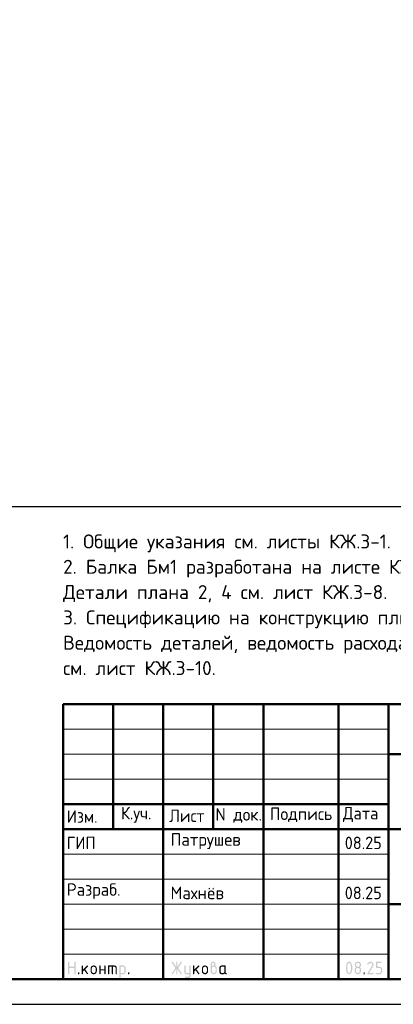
# Model space of a CAD drawing. Header units: millimetres. Extents: x 0 to 59400, y 0 to 42000.
# Tile 5 of 7: x 39534 to 46994, y 0 to 19680. Entities that reach past the tile are written whole.
import ezdxf

# ---------------------------------------------------------------- set-up
doc = ezdxf.new("R2010")
doc.units = ezdxf.units.MM
doc.layers.add('Standard', color=7, linetype='Continuous', lineweight=25)
doc.styles.add('ISOCPEUR', font='txt')

msp = doc.modelspace()

# ---------------------------------------------------------------- hatches: boundary and pattern name
at = {"layer": 'Standard', "linetype": 'Continuous', "lineweight": 25, "transparency": 33554687}
for points in [[(40499, 614), (40499, 839), (40499, 840), (40499, 842), (40499, 843), (40500, 844), (40500, 845), (40501, 846), (40501, 847), (40502, 848), (40503, 849), (40504, 850), (40505, 850), (40506, 851), (40507, 851), (40509, 851), (40510, 851), (40512, 851), (40513, 851), (40515, 851), (40516, 851), (40517, 851), (40518, 850), (40519, 850), (40520, 849), (40521, 848), (40522, 847), (40522, 846), (40523, 845), (40523, 844), (40524, 843), (40524, 842), (40524, 840), (40524, 839), (40524, 751), (40624, 751), (40624, 839), (40624, 840), (40624, 842), (40624, 843), (40625, 844), (40625, 845), (40626, 846), (40626, 847), (40627, 848), (40628, 849), (40629, 850), (40630, 850), (40631, 851), (40632, 851), (40633, 851), (40635, 851), (40636, 851), (40638, 851), (40639, 851), (40641, 851), (40642, 851), (40643, 850), (40644, 850), (40645, 849), (40646, 848), (40647, 847), (40647, 846), (40648, 845), (40648, 844), (40649, 843), (40649, 842), (40649, 840), (40649, 839), (40649, 614), (40649, 612), (40649, 611), (40649, 609), (40648, 608), (40648, 607), (40647, 606), (40647, 605), (40646, 604), (40645, 604), (40644, 603), (40643, 602), (40642, 602), (40641, 602), (40639, 601), (40638, 601), (40636, 601), (40635, 601), (40633, 601), (40632, 602), (40631, 602), (40630, 602), (40629, 603), (40628, 604), (40627, 604), (40626, 605), (40626, 606), (40625, 607), (40625, 608), (40624, 609), (40624, 611), (40624, 612), (40624, 614), (40624, 726), (40524, 726), (40524, 614), (40524, 612), (40524, 611), (40524, 609), (40523, 608), (40523, 607), (40522, 606), (40522, 605), (40521, 604), (40520, 604), (40519, 603), (40518, 602), (40517, 602), (40516, 602), (40515, 601), (40513, 601), (40512, 601), (40510, 601), (40509, 601), (40507, 602), (40506, 602), (40505, 602), (40504, 603), (40503, 604), (40502, 604), (40501, 605), (40501, 606), (40500, 607), (40500, 608), (40499, 609), (40499, 611), (40499, 612)], [(42659, 704), (42594, 607), (42593, 605), (42592, 604), (42591, 603), (42590, 603), (42588, 602), (42587, 602), (42585, 601), (42583, 601), (42582, 601), (42580, 601), (42579, 602), (42578, 602), (42577, 603), (42576, 603), (42575, 604), (42574, 605), (42573, 605), (42573, 606), (42572, 607), (42572, 609), (42571, 610), (42571, 611), (42571, 613), (42571, 614), (42571, 616), (42572, 618), (42572, 619), (42573, 621), (42643, 726), (42573, 832), (42572, 833), (42572, 835), (42571, 837), (42571, 838), (42571, 840), (42571, 841), (42571, 843), (42572, 844), (42572, 845), (42573, 846), (42573, 847), (42574, 848), (42575, 849), (42576, 849), (42577, 850), (42578, 850), (42579, 851), (42581, 851), (42582, 851), (42584, 851), (42585, 851), (42587, 851), (42588, 851), (42589, 850), (42591, 849), (42592, 848), (42593, 847), (42594, 846), (42659, 749), (42659, 839), (42659, 840), (42659, 842), (42659, 843), (42659, 844), (42660, 845), (42660, 846), (42661, 847), (42662, 848), (42662, 849), (42663, 850), (42664, 850), (42666, 851), (42667, 851), (42668, 851), (42669, 851), (42671, 851), (42673, 851), (42674, 851), (42675, 851), (42677, 851), (42678, 850), (42679, 850), (42680, 849), (42680, 848), (42681, 847), (42682, 846), (42682, 845), (42683, 844), (42683, 843), (42683, 842), (42684, 840), (42684, 839), (42684, 749), (42748, 846), (42749, 847), (42750, 848), (42751, 849), (42753, 850), (42754, 851), (42756, 851), (42757, 851), (42759, 851), (42760, 851), (42761, 851), (42762, 851), (42763, 850), (42765, 850), (42766, 849), (42767, 848), (42767, 847), (42768, 847), (42769, 846), (42770, 845), (42770, 843), (42771, 842), (42771, 841), (42771, 840), (42771, 839), (42771, 837), (42771, 835), (42770, 833), (42769, 832), (42699, 726), (42769, 621), (42770, 619), (42771, 617), (42771, 616), (42771, 614), (42771, 613), (42771, 611), (42771, 610), (42770, 609), (42770, 608), (42769, 607), (42768, 606), (42768, 605), (42767, 604), (42766, 603), (42765, 603), (42764, 602), (42763, 602), (42761, 602), (42760, 601), (42759, 601), (42757, 601), (42756, 602), (42754, 602), (42753, 603), (42751, 603), (42750, 604), (42749, 605), (42748, 607), (42684, 704), (42684, 614), (42684, 612), (42683, 611), (42683, 609), (42683, 608), (42682, 607), (42682, 606), (42681, 605), (42680, 604), (42680, 604), (42679, 603), (42678, 602), (42677, 602), (42675, 602), (42674, 601), (42673, 601), (42671, 601), (42669, 601), (42668, 601), (42667, 602), (42666, 602), (42664, 602), (42663, 603), (42662, 604), (42662, 604), (42661, 605), (42660, 606), (42660, 607), (42659, 608), (42659, 609), (42659, 611), (42659, 612), (42659, 614)], [(46537, 851), (46540, 851), (46544, 851), (46547, 851), (46550, 850), (46553, 850), (46556, 849), (46558, 848), (46561, 847), (46564, 846), (46567, 844), (46569, 843), (46572, 841), (46574, 839), (46577, 837), (46579, 835), (46581, 833), (46584, 831), (46586, 828), (46588, 826), (46589, 823), (46591, 821), (46592, 818), (46594, 816), (46595, 813), (46596, 810), (46597, 807), (46598, 804), (46598, 801), (46599, 798), (46599, 795), (46600, 792), (46600, 789), (46600, 784), (46599, 780), (46598, 775), (46597, 771), (46595, 766), (46593, 762), (46591, 757), (46588, 753), (46510, 626), (46587, 626), (46589, 626), (46590, 626), (46591, 626), (46593, 626), (46594, 625), (46595, 625), (46596, 624), (46597, 623), (46597, 622), (46598, 621), (46598, 620), (46599, 619), (46599, 618), (46599, 617), (46600, 615), (46600, 614), (46600, 612), (46599, 611), (46599, 610), (46599, 608), (46598, 607), (46598, 606), (46597, 605), (46597, 604), (46596, 604), (46595, 603), (46594, 602), (46593, 602), (46591, 602), (46590, 601), (46589, 601), (46587, 601), (46487, 601), (46486, 601), (46484, 601), (46483, 602), (46482, 602), (46481, 602), (46480, 603), (46479, 604), (46478, 604), (46477, 605), (46476, 606), (46476, 607), (46475, 608), (46475, 609), (46475, 611), (46475, 612), (46475, 614), (46475, 616), (46475, 617), (46476, 619), (46477, 621), (46568, 768), (46570, 771), (46571, 773), (46572, 776), (46573, 778), (46574, 781), (46574, 783), (46575, 786), (46575, 789), (46575, 793), (46574, 796), (46573, 800), (46572, 803), (46571, 806), (46568, 809), (46566, 813), (46564, 815), (46561, 818), (46558, 820), (46555, 822), (46552, 823), (46548, 825), (46545, 826), (46541, 826), (46537, 826), (46535, 826), (46532, 826), (46529, 825), (46527, 824), (46524, 823), (46522, 822), (46519, 820), (46517, 818), (46514, 816), (46512, 814), (46510, 812), (46507, 809), (46505, 806), (46503, 802), (46500, 799), (46498, 795), (46497, 793), (46496, 792), (46495, 791), (46494, 790), (46492, 790), (46491, 789), (46489, 789), (46487, 789), (46486, 789), (46484, 789), (46483, 789), (46482, 790), (46481, 790), (46480, 791), (46479, 791), (46478, 792), (46477, 793), (46476, 794), (46476, 795), (46475, 796), (46475, 797), (46475, 798), (46475, 800), (46475, 801), (46475, 803), (46475, 804), (46475, 805), (46476, 806), (46479, 812), (46482, 817), (46485, 822), (46488, 826), (46492, 830), (46495, 834), (46499, 837), (46503, 840), (46507, 843), (46511, 845), (46515, 847), (46519, 848), (46523, 850), (46528, 851), (46532, 851)], [(46650, 739), (46650, 839), (46650, 840), (46650, 842), (46650, 843), (46650, 844), (46651, 845), (46651, 846), (46652, 847), (46653, 848), (46653, 849), (46654, 850), (46655, 850), (46657, 851), (46658, 851), (46659, 851), (46660, 851), (46662, 851), (46749, 851), (46751, 851), (46752, 851), (46754, 851), (46755, 851), (46756, 850), (46757, 850), (46758, 849), (46759, 848), (46759, 847), (46760, 846), (46761, 845), (46761, 844), (46761, 843), (46762, 842), (46762, 840), (46762, 839), (46762, 837), (46762, 836), (46761, 834), (46761, 833), (46761, 832), (46760, 831), (46759, 830), (46759, 829), (46758, 829), (46757, 828), (46756, 827), (46755, 827), (46754, 827), (46752, 826), (46751, 826), (46749, 826), (46675, 826), (46675, 751), (46712, 751), (46715, 751), (46718, 751), (46721, 751), (46724, 750), (46727, 750), (46730, 749), (46733, 748), (46736, 747), (46739, 746), (46741, 744), (46744, 743), (46747, 741), (46749, 739), (46751, 737), (46754, 735), (46756, 733), (46758, 731), (46760, 728), (46762, 726), (46764, 723), (46766, 721), (46767, 718), (46769, 715), (46770, 713), (46771, 710), (46772, 707), (46773, 704), (46773, 701), (46774, 698), (46774, 695), (46774, 692), (46774, 689), (46774, 664), (46774, 661), (46774, 657), (46774, 654), (46773, 651), (46773, 648), (46772, 645), (46771, 643), (46770, 640), (46769, 637), (46767, 634), (46766, 632), (46764, 629), (46762, 627), (46760, 624), (46758, 622), (46756, 620), (46754, 617), (46751, 615), (46749, 613), (46746, 612), (46744, 610), (46741, 608), (46739, 607), (46736, 606), (46733, 605), (46730, 604), (46727, 603), (46724, 602), (46721, 602), (46718, 602), (46715, 601), (46712, 601), (46662, 601), (46660, 601), (46659, 601), (46658, 602), (46657, 602), (46655, 602), (46654, 603), (46653, 604), (46653, 604), (46652, 605), (46651, 606), (46651, 607), (46650, 608), (46650, 610), (46650, 611), (46650, 612), (46650, 614), (46650, 615), (46650, 617), (46650, 618), (46650, 619), (46651, 620), (46651, 621), (46652, 622), (46653, 623), (46653, 624), (46654, 625), (46655, 625), (46657, 626), (46658, 626), (46659, 626), (46660, 626), (46662, 626), (46712, 626), (46716, 626), (46719, 627), (46723, 628), (46726, 629), (46730, 630), (46733, 632), (46736, 634), (46738, 637), (46741, 640), (46743, 643), (46745, 646), (46747, 649), (46748, 653), (46749, 656), (46749, 660), (46749, 664), (46749, 689), (46749, 693), (46749, 696), (46748, 700), (46747, 703), (46745, 707), (46743, 710), (46741, 713), (46738, 715), (46736, 718), (46733, 720), (46730, 722), (46726, 724), (46723, 725), (46719, 726), (46716, 726), (46712, 726), (46662, 726), (46660, 726), (46659, 726), (46658, 727), (46657, 727), (46655, 727), (46654, 728), (46653, 729), (46653, 729), (46652, 730), (46651, 731), (46651, 732), (46650, 733), (46650, 734), (46650, 736), (46650, 737)], [(40699, 626), (40699, 628), (40699, 629), (40699, 631), (40700, 632), (40700, 633), (40701, 634), (40701, 635), (40702, 636), (40703, 637), (40704, 637), (40705, 638), (40706, 638), (40707, 638), (40709, 639), (40710, 639), (40712, 639), (40713, 639), (40714, 639), (40716, 638), (40717, 638), (40718, 638), (40719, 637), (40720, 637), (40721, 636), (40722, 635), (40722, 634), (40723, 633), (40723, 632), (40724, 631), (40724, 629), (40724, 628), (40724, 626), (40724, 614), (40724, 612), (40724, 611), (40724, 610), (40723, 608), (40723, 607), (40722, 606), (40722, 605), (40721, 604), (40720, 604), (40719, 603), (40718, 602), (40717, 602), (40716, 602), (40714, 601), (40713, 601), (40712, 601), (40710, 601), (40709, 601), (40707, 602), (40706, 602), (40705, 602), (40704, 603), (40703, 604), (40702, 604), (40701, 605), (40701, 606), (40700, 607), (40700, 608), (40699, 610), (40699, 611), (40699, 612), (40699, 614)], [(40799, 694), (40878, 773), (40878, 773), (40879, 774), (40880, 775), (40882, 775), (40883, 776), (40884, 776), (40885, 776), (40886, 776), (40888, 776), (40889, 776), (40891, 776), (40892, 775), (40893, 775), (40894, 774), (40895, 774), (40896, 773), (40897, 772), (40897, 771), (40898, 770), (40898, 769), (40899, 768), (40899, 767), (40899, 765), (40899, 764), (40899, 762), (40899, 761), (40898, 760), (40898, 759), (40897, 758), (40897, 757), (40896, 756), (40895, 755), (40840, 700), (40896, 621), (40898, 619), (40898, 617), (40899, 616), (40899, 614), (40899, 612), (40899, 611), (40899, 609), (40898, 608), (40898, 607), (40897, 606), (40897, 605), (40896, 604), (40895, 604), (40894, 603), (40893, 602), (40892, 602), (40891, 602), (40889, 601), (40888, 601), (40886, 601), (40885, 601), (40883, 602), (40882, 602), (40880, 603), (40879, 603), (40878, 604), (40877, 605), (40876, 607), (40822, 682), (40799, 659), (40799, 614), (40799, 612), (40799, 611), (40799, 609), (40798, 608), (40798, 607), (40797, 606), (40797, 605), (40796, 604), (40795, 604), (40794, 603), (40793, 602), (40792, 602), (40791, 602), (40789, 601), (40788, 601), (40786, 601), (40785, 601), (40783, 601), (40782, 602), (40781, 602), (40780, 602), (40779, 603), (40778, 604), (40777, 604), (40776, 605), (40776, 606), (40775, 607), (40775, 608), (40774, 609), (40774, 611), (40774, 612), (40774, 614), (40774, 764), (40774, 765), (40774, 767), (40774, 768), (40775, 769), (40775, 770), (40776, 771), (40776, 772), (40777, 773), (40778, 774), (40779, 774), (40780, 775), (40781, 775), (40782, 776), (40783, 776), (40785, 776), (40786, 776), (40788, 776), (40789, 776), (40791, 776), (40792, 775), (40793, 775), (40794, 774), (40795, 774), (40796, 773), (40797, 772), (40797, 771), (40798, 770), (40798, 769), (40799, 768), (40799, 767), (40799, 765), (40799, 764)], [(41149, 676), (41149, 614), (41149, 612), (41148, 611), (41148, 609), (41148, 608), (41147, 607), (41147, 606), (41146, 605), (41146, 604), (41145, 604), (41144, 603), (41143, 602), (41142, 602), (41140, 602), (41139, 601), (41138, 601), (41136, 601), (41135, 601), (41133, 601), (41132, 602), (41131, 602), (41129, 602), (41129, 603), (41128, 604), (41127, 604), (41126, 605), (41125, 606), (41125, 607), (41124, 608), (41124, 609), (41124, 611), (41124, 612), (41124, 614), (41124, 764), (41124, 765), (41124, 767), (41124, 768), (41124, 769), (41125, 770), (41125, 771), (41126, 772), (41127, 773), (41128, 774), (41129, 774), (41129, 775), (41131, 775), (41132, 776), (41133, 776), (41135, 776), (41136, 776), (41138, 776), (41139, 776), (41140, 776), (41142, 775), (41143, 775), (41144, 774), (41145, 774), (41146, 773), (41146, 772), (41147, 771), (41147, 770), (41148, 769), (41148, 768), (41148, 767), (41149, 765), (41149, 764), (41149, 701), (41223, 701), (41223, 764), (41223, 765), (41224, 767), (41224, 768), (41224, 769), (41225, 770), (41225, 771), (41226, 772), (41226, 773), (41227, 774), (41228, 774), (41229, 775), (41230, 775), (41232, 776), (41233, 776), (41234, 776), (41236, 776), (41237, 776), (41239, 776), (41240, 776), (41241, 775), (41243, 775), (41243, 774), (41244, 774), (41245, 773), (41246, 772), (41247, 771), (41247, 770), (41248, 769), (41248, 768), (41248, 767), (41248, 765), (41248, 764), (41248, 614), (41248, 612), (41248, 611), (41248, 609), (41248, 608), (41247, 607), (41247, 606), (41246, 605), (41245, 604), (41244, 604), (41243, 603), (41243, 602), (41241, 602), (41240, 602), (41239, 601), (41237, 601), (41236, 601), (41234, 601), (41233, 601), (41232, 602), (41230, 602), (41229, 602), (41228, 603), (41227, 604), (41226, 604), (41226, 605), (41225, 606), (41225, 607), (41224, 608), (41224, 609), (41224, 611), (41223, 612), (41223, 614), (41223, 676)], [(41311, 776), (41423, 776), (41426, 776), (41428, 776), (41431, 776), (41433, 775), (41436, 775), (41438, 774), (41440, 773), (41443, 773), (41445, 772), (41447, 770), (41449, 769), (41451, 768), (41453, 767), (41455, 765), (41457, 763), (41459, 762), (41461, 760), (41462, 758), (41464, 756), (41465, 754), (41467, 752), (41468, 750), (41469, 748), (41470, 745), (41471, 743), (41471, 741), (41472, 739), (41472, 736), (41473, 734), (41473, 731), (41473, 729), (41473, 726), (41473, 614), (41473, 612), (41473, 611), (41473, 609), (41473, 608), (41472, 607), (41472, 606), (41471, 605), (41470, 604), (41469, 604), (41468, 603), (41467, 602), (41466, 602), (41465, 602), (41464, 601), (41462, 601), (41461, 601), (41459, 601), (41458, 601), (41457, 602), (41455, 602), (41454, 602), (41453, 603), (41452, 604), (41451, 604), (41451, 605), (41450, 606), (41449, 607), (41449, 608), (41449, 609), (41448, 611), (41448, 612), (41448, 614), (41448, 726), (41448, 729), (41448, 731), (41447, 734), (41446, 736), (41446, 738), (41444, 740), (41443, 742), (41441, 744), (41439, 746), (41437, 747), (41435, 748), (41433, 749), (41431, 750), (41428, 751), (41426, 751), (41423, 751), (41398, 751), (41398, 614), (41398, 612), (41398, 611), (41398, 609), (41398, 608), (41397, 607), (41397, 606), (41396, 605), (41395, 604), (41395, 604), (41394, 603), (41393, 602), (41391, 602), (41390, 602), (41389, 601), (41387, 601), (41386, 601), (41384, 601), (41383, 601), (41382, 602), (41380, 602), (41379, 602), (41378, 603), (41377, 604), (41377, 604), (41376, 605), (41375, 606), (41375, 607), (41374, 608), (41374, 609), (41374, 611), (41373, 612), (41373, 614), (41373, 751), (41324, 751), (41324, 614), (41324, 612), (41323, 611), (41323, 609), (41323, 608), (41322, 607), (41322, 606), (41321, 605), (41320, 604), (41320, 604), (41319, 603), (41318, 602), (41316, 602), (41315, 602), (41314, 601), (41313, 601), (41311, 601), (41309, 601), (41308, 601), (41307, 602), (41306, 602), (41304, 602), (41303, 603), (41302, 604), (41302, 604), (41301, 605), (41300, 606), (41300, 607), (41299, 608), (41299, 609), (41299, 611), (41298, 612), (41298, 614), (41298, 764), (41298, 765), (41299, 767), (41299, 768), (41299, 769), (41300, 770), (41300, 771), (41301, 772), (41302, 773), (41302, 774), (41303, 774), (41304, 775), (41305, 775), (41307, 776), (41308, 776), (41309, 776)], [(41698, 626), (41698, 628), (41698, 629), (41699, 631), (41699, 632), (41699, 633), (41700, 634), (41701, 635), (41701, 636), (41702, 637), (41703, 637), (41704, 638), (41705, 638), (41707, 638), (41708, 639), (41709, 639), (41711, 639), (41712, 639), (41714, 639), (41715, 638), (41716, 638), (41717, 638), (41718, 637), (41719, 637), (41720, 636), (41721, 635), (41722, 634), (41722, 633), (41723, 632), (41723, 631), (41723, 629), (41723, 628), (41723, 626), (41723, 614), (41723, 612), (41723, 611), (41723, 610), (41723, 608), (41722, 607), (41722, 606), (41721, 605), (41720, 604), (41719, 604), (41718, 603), (41717, 602), (41716, 602), (41715, 602), (41714, 601), (41712, 601), (41711, 601), (41709, 601), (41708, 601), (41707, 602), (41705, 602), (41704, 602), (41703, 603), (41702, 604), (41701, 604), (41701, 605), (41700, 606), (41699, 607), (41699, 608), (41699, 610), (41698, 611), (41698, 612), (41698, 614)], [(42921, 576), (42921, 601), (42871, 601), (42868, 601), (42866, 602), (42863, 602), (42861, 602), (42858, 603), (42856, 603), (42854, 604), (42852, 605), (42849, 606), (42847, 607), (42845, 608), (42843, 609), (42841, 611), (42839, 612), (42837, 614), (42836, 616), (42834, 618), (42832, 620), (42831, 622), (42829, 624), (42828, 626), (42827, 628), (42826, 630), (42825, 632), (42824, 634), (42823, 637), (42822, 639), (42822, 641), (42822, 644), (42821, 646), (42821, 649), (42821, 651), (42821, 764), (42821, 765), (42821, 767), (42821, 768), (42822, 769), (42822, 770), (42823, 771), (42823, 772), (42824, 773), (42825, 774), (42826, 774), (42827, 775), (42828, 775), (42829, 776), (42831, 776), (42832, 776), (42834, 776), (42835, 776), (42837, 776), (42838, 776), (42839, 775), (42840, 775), (42841, 774), (42842, 774), (42843, 773), (42844, 772), (42844, 771), (42845, 770), (42845, 769), (42846, 768), (42846, 767), (42846, 765), (42846, 764), (42846, 651), (42846, 649), (42847, 646), (42847, 644), (42848, 642), (42849, 640), (42850, 638), (42852, 636), (42854, 634), (42855, 632), (42857, 630), (42859, 629), (42862, 628), (42864, 627), (42866, 627), (42868, 626), (42871, 626), (42921, 626), (42921, 764), (42921, 765), (42921, 767), (42921, 768), (42922, 769), (42922, 770), (42923, 771), (42923, 772), (42924, 773), (42925, 774), (42926, 774), (42927, 775), (42928, 775), (42929, 776), (42930, 776), (42932, 776), (42933, 776), (42935, 776), (42936, 776), (42938, 776), (42939, 775), (42940, 775), (42941, 774), (42942, 774), (42943, 773), (42944, 772), (42944, 771), (42945, 770), (42945, 769), (42945, 768), (42946, 767), (42946, 765), (42946, 764), (42946, 576), (42946, 574), (42946, 571), (42945, 569), (42945, 566), (42945, 564), (42944, 562), (42943, 559), (42942, 557), (42941, 555), (42940, 553), (42939, 551), (42938, 549), (42937, 547), (42935, 545), (42933, 543), (42932, 541), (42930, 539), (42928, 538), (42926, 536), (42924, 535), (42922, 533), (42920, 532), (42918, 531), (42916, 530), (42914, 529), (42911, 528), (42909, 528), (42907, 527), (42904, 527), (42902, 527), (42899, 526), (42897, 526), (42846, 526), (42845, 526), (42843, 527), (42842, 527), (42841, 527), (42840, 528), (42839, 528), (42838, 529), (42837, 529), (42836, 530), (42835, 531), (42835, 532), (42834, 533), (42834, 535), (42834, 536), (42834, 537), (42834, 539), (42834, 540), (42834, 541), (42834, 542), (42835, 544), (42835, 545), (42836, 546), (42836, 547), (42837, 548), (42838, 549), (42839, 549), (42840, 550), (42842, 550), (42843, 551), (42844, 551), (42845, 551), (42846, 551), (42896, 551), (42899, 551), (42901, 552), (42903, 552), (42906, 553), (42908, 554), (42910, 555), (42912, 557), (42914, 558), (42915, 560), (42917, 562), (42918, 564), (42919, 566), (42920, 568), (42920, 571), (42921, 573)], [(43021, 694), (43100, 773), (43100, 773), (43101, 774), (43102, 775), (43104, 775), (43105, 776), (43106, 776), (43107, 776), (43108, 776), (43110, 776), (43111, 776), (43113, 776), (43114, 775), (43115, 775), (43116, 774), (43117, 774), (43118, 773), (43119, 772), (43119, 771), (43120, 770), (43120, 769), (43121, 768), (43121, 767), (43121, 765), (43121, 764), (43121, 762), (43121, 761), (43121, 760), (43120, 759), (43120, 758), (43119, 757), (43118, 756), (43117, 755), (43062, 700), (43119, 621), (43120, 619), (43120, 617), (43121, 616), (43121, 614), (43121, 612), (43121, 611), (43121, 609), (43120, 608), (43120, 607), (43119, 606), (43119, 605), (43118, 604), (43117, 604), (43116, 603), (43115, 602), (43114, 602), (43113, 602), (43111, 601), (43110, 601), (43108, 601), (43107, 601), (43105, 602), (43104, 602), (43103, 603), (43101, 603), (43100, 604), (43099, 605), (43098, 607), (43044, 682), (43021, 659), (43021, 614), (43021, 612), (43021, 611), (43021, 609), (43020, 608), (43020, 607), (43019, 606), (43019, 605), (43018, 604), (43017, 604), (43016, 603), (43015, 602), (43014, 602), (43013, 602), (43011, 601), (43010, 601), (43008, 601), (43007, 601), (43006, 601), (43004, 602), (43003, 602), (43002, 602), (43001, 603), (43000, 604), (42999, 604), (42998, 605), (42998, 606), (42997, 607), (42997, 608), (42996, 609), (42996, 611), (42996, 612), (42996, 614), (42996, 764), (42996, 765), (42996, 767), (42996, 768), (42997, 769), (42997, 770), (42998, 771), (42998, 772), (42999, 773), (43000, 774), (43001, 774), (43002, 775), (43003, 775), (43004, 776), (43006, 776), (43007, 776), (43008, 776), (43010, 776), (43011, 776), (43013, 776), (43014, 775), (43015, 775), (43016, 774), (43017, 774), (43018, 773), (43019, 772), (43019, 771), (43020, 770), (43020, 769), (43021, 768), (43021, 767), (43021, 765), (43021, 764)], [(46400, 626), (46400, 628), (46400, 629), (46400, 631), (46401, 632), (46401, 633), (46402, 634), (46402, 635), (46403, 636), (46404, 637), (46405, 637), (46406, 638), (46407, 638), (46408, 638), (46409, 639), (46411, 639), (46412, 639), (46414, 639), (46415, 639), (46417, 638), (46418, 638), (46419, 638), (46420, 637), (46421, 637), (46422, 636), (46423, 635), (46423, 634), (46424, 633), (46424, 632), (46424, 631), (46425, 629), (46425, 628), (46425, 626), (46425, 614), (46425, 612), (46425, 611), (46424, 610), (46424, 608), (46424, 607), (46423, 606), (46423, 605), (46422, 604), (46421, 604), (46420, 603), (46419, 602), (46418, 602), (46417, 602), (46415, 601), (46414, 601), (46412, 601), (46411, 601), (46409, 601), (46408, 602), (46407, 602), (46406, 602), (46405, 603), (46404, 604), (46403, 604), (46402, 605), (46402, 606), (46401, 607), (46401, 608), (46400, 610), (46400, 611), (46400, 612), (46400, 614)]]:
    msp.add_hatch(color=7, dxfattribs=at).paths.add_polyline_path(points, flags=16)
h = msp.add_hatch(color=7, dxfattribs=at)
h.paths.add_polyline_path([(43371, 764), (43375, 767), (43379, 769), (43382, 772), (43386, 773), (43390, 775), (43393, 775), (43397, 776), (43400, 776), (43402, 776), (43404, 777), (43406, 777), (43407, 778), (43409, 779), (43411, 781), (43413, 783), (43414, 785), (43416, 787), (43417, 789), (43418, 791), (43419, 793), (43420, 795), (43420, 797), (43421, 799), (43421, 801), (43421, 804), (43420, 806), (43420, 809), (43419, 811), (43418, 813), (43417, 815), (43415, 817), (43414, 819), (43412, 821), (43410, 822), (43408, 824), (43405, 824), (43403, 825), (43401, 826), (43398, 826), (43396, 826), (43393, 826), (43391, 826), (43388, 825), (43386, 824), (43384, 823), (43382, 822), (43380, 821), (43378, 819), (43376, 817), (43375, 815), (43373, 813), (43373, 811), (43372, 809), (43371, 806), (43371, 804), (43371, 801)])
h.paths.add_polyline_path([(43433, 771), (43437, 769), (43441, 767), (43445, 765), (43448, 762), (43452, 759), (43455, 756), (43458, 752), (43460, 748), (43463, 744), (43465, 740), (43467, 736), (43468, 732), (43469, 727), (43470, 723), (43470, 718), (43470, 714), (43470, 664), (43470, 661), (43470, 657), (43470, 654), (43469, 651), (43469, 648), (43468, 645), (43467, 642), (43466, 640), (43465, 637), (43463, 634), (43462, 632), (43460, 629), (43458, 627), (43456, 624), (43454, 622), (43452, 619), (43450, 617), (43448, 615), (43445, 613), (43443, 612), (43440, 610), (43437, 608), (43435, 607), (43432, 606), (43429, 605), (43426, 604), (43424, 603), (43421, 602), (43418, 602), (43414, 602), (43411, 601), (43408, 601), (43405, 601), (43402, 602), (43399, 602), (43396, 602), (43393, 603), (43390, 604), (43387, 605), (43384, 606), (43381, 607), (43379, 608), (43376, 610), (43373, 612), (43371, 613), (43368, 615), (43366, 617), (43364, 620), (43362, 622), (43360, 624), (43358, 627), (43356, 629), (43354, 632), (43353, 634), (43351, 637), (43350, 640), (43349, 643), (43348, 645), (43347, 648), (43347, 651), (43346, 654), (43346, 657), (43346, 661), (43346, 664), (43346, 801), (43346, 804), (43346, 806), (43346, 809), (43347, 811), (43347, 814), (43348, 816), (43348, 818), (43349, 821), (43350, 823), (43351, 825), (43353, 827), (43354, 829), (43355, 831), (43357, 833), (43358, 835), (43360, 837), (43362, 839), (43364, 840), (43366, 842), (43368, 843), (43370, 845), (43372, 846), (43374, 847), (43376, 848), (43379, 849), (43381, 849), (43383, 850), (43386, 850), (43388, 851), (43390, 851), (43393, 851), (43396, 851), (43398, 851), (43401, 851), (43403, 851), (43406, 850), (43408, 850), (43410, 849), (43413, 849), (43415, 848), (43417, 847), (43419, 846), (43421, 844), (43423, 843), (43425, 842), (43427, 840), (43429, 839), (43431, 837), (43433, 835), (43434, 833), (43436, 831), (43437, 829), (43439, 827), (43440, 825), (43441, 823), (43442, 821), (43443, 818), (43443, 816), (43444, 814), (43445, 811), (43445, 809), (43445, 806), (43445, 804), (43445, 801), (43445, 797), (43445, 792), (43444, 788), (43442, 784), (43441, 781), (43438, 777), (43436, 774)], flags=16)
h.paths.add_polyline_path([(43445, 664), (43445, 714), (43445, 718), (43445, 721), (43444, 725), (43443, 728), (43441, 732), (43439, 735), (43437, 738), (43435, 740), (43432, 743), (43429, 745), (43426, 747), (43423, 749), (43419, 750), (43416, 751), (43412, 751), (43408, 751), (43404, 751), (43401, 751), (43397, 750), (43394, 749), (43390, 747), (43387, 745), (43384, 743), (43382, 740), (43379, 738), (43377, 735), (43375, 732), (43373, 728), (43372, 725), (43371, 721), (43371, 718), (43371, 714), (43371, 664), (43371, 660), (43371, 656), (43372, 653), (43373, 649), (43375, 646), (43377, 643), (43379, 640), (43382, 637), (43384, 634), (43387, 632), (43390, 630), (43394, 629), (43397, 628), (43401, 627), (43404, 626), (43408, 626), (43412, 626), (43416, 627), (43419, 628), (43423, 629), (43426, 630), (43429, 633), (43432, 635), (43435, 637), (43437, 640), (43439, 643), (43441, 646), (43443, 649), (43444, 653), (43445, 656), (43445, 660)])
h = msp.add_hatch(color=7, dxfattribs=at)
h.paths.add_polyline_path([(46150, 726), (46150, 734), (46149, 742), (46149, 749), (46148, 756), (46147, 764), (46146, 771), (46145, 778), (46143, 785), (46142, 790), (46141, 795), (46139, 799), (46138, 803), (46136, 807), (46134, 810), (46132, 813), (46131, 816), (46129, 818), (46127, 820), (46124, 822), (46122, 824), (46120, 825), (46118, 826), (46115, 826), (46112, 826), (46110, 826), (46108, 826), (46105, 825), (46103, 824), (46101, 822), (46099, 820), (46096, 818), (46095, 816), (46093, 813), (46091, 810), (46089, 807), (46088, 803), (46086, 799), (46085, 794), (46083, 790), (46082, 785), (46080, 778), (46079, 770), (46078, 763), (46077, 756), (46076, 749), (46076, 741), (46075, 734), (46075, 726), (46075, 719), (46076, 711), (46076, 704), (46077, 696), (46078, 689), (46079, 682), (46080, 675), (46082, 668), (46083, 663), (46084, 658), (46086, 654), (46087, 650), (46089, 646), (46091, 643), (46093, 639), (46094, 637), (46096, 634), (46098, 632), (46101, 630), (46103, 629), (46105, 628), (46107, 627), (46110, 626), (46112, 626), (46115, 626), (46118, 627), (46120, 628), (46122, 629), (46124, 630), (46127, 632), (46129, 634), (46131, 637), (46132, 639), (46134, 643), (46136, 646), (46138, 650), (46139, 654), (46141, 658), (46142, 663), (46143, 668), (46145, 675), (46146, 682), (46147, 689), (46148, 696), (46149, 704), (46149, 711), (46150, 719)])
h.paths.add_polyline_path([(46175, 726), (46175, 721), (46175, 715), (46175, 710), (46174, 705), (46174, 699), (46173, 694), (46173, 689), (46172, 685), (46171, 680), (46171, 675), (46170, 671), (46169, 666), (46168, 662), (46166, 657), (46165, 653), (46164, 649), (46162, 643), (46160, 638), (46157, 633), (46155, 628), (46152, 624), (46149, 620), (46146, 616), (46143, 613), (46140, 610), (46136, 608), (46133, 606), (46129, 604), (46125, 603), (46121, 602), (46117, 601), (46112, 601), (46108, 601), (46104, 602), (46100, 603), (46096, 604), (46092, 606), (46089, 608), (46085, 610), (46082, 613), (46079, 616), (46076, 620), (46073, 624), (46070, 628), (46068, 632), (46065, 638), (46063, 643), (46061, 649), (46060, 653), (46059, 657), (46057, 661), (46056, 666), (46055, 670), (46054, 675), (46054, 680), (46053, 684), (46052, 689), (46052, 694), (46051, 699), (46051, 705), (46050, 710), (46050, 715), (46050, 721), (46050, 726), (46050, 732), (46050, 737), (46050, 743), (46051, 748), (46051, 753), (46052, 758), (46052, 763), (46053, 768), (46054, 773), (46054, 778), (46055, 782), (46056, 787), (46057, 791), (46059, 795), (46060, 800), (46061, 804), (46063, 810), (46065, 815), (46068, 820), (46070, 825), (46073, 829), (46076, 833), (46079, 836), (46082, 839), (46085, 842), (46089, 845), (46092, 847), (46096, 848), (46100, 850), (46104, 851), (46108, 851), (46112, 851), (46117, 851), (46121, 851), (46125, 850), (46129, 848), (46133, 847), (46136, 845), (46140, 842), (46143, 839), (46146, 836), (46149, 833), (46152, 829), (46155, 824), (46157, 820), (46160, 815), (46162, 810), (46164, 804), (46165, 799), (46166, 795), (46168, 791), (46169, 787), (46170, 782), (46171, 777), (46171, 773), (46172, 768), (46173, 763), (46173, 758), (46174, 753), (46174, 748), (46175, 743), (46175, 737), (46175, 732)], flags=16)
h = msp.add_hatch(color=7, dxfattribs=at)
h.paths.add_polyline_path([(46287, 626), (46291, 626), (46295, 627), (46298, 628), (46302, 629), (46305, 630), (46308, 632), (46311, 634), (46314, 637), (46317, 640), (46319, 643), (46321, 646), (46322, 649), (46323, 653), (46324, 656), (46325, 660), (46325, 664), (46325, 689), (46325, 693), (46324, 696), (46323, 700), (46322, 703), (46321, 707), (46319, 710), (46316, 713), (46314, 715), (46311, 718), (46308, 720), (46305, 722), (46302, 724), (46298, 725), (46295, 726), (46291, 726), (46287, 726), (46283, 726), (46280, 726), (46276, 725), (46273, 724), (46270, 722), (46267, 720), (46264, 718), (46261, 715), (46258, 713), (46256, 710), (46254, 707), (46253, 703), (46251, 700), (46251, 696), (46250, 693), (46250, 689), (46250, 664), (46250, 660), (46251, 656), (46251, 653), (46253, 649), (46254, 646), (46256, 643), (46258, 640), (46261, 637), (46264, 634), (46267, 632), (46270, 630), (46273, 629), (46276, 628), (46280, 627), (46283, 626)])
h.paths.add_polyline_path([(46287, 601), (46284, 601), (46281, 602), (46278, 602), (46275, 602), (46272, 603), (46269, 604), (46266, 605), (46263, 606), (46261, 607), (46258, 608), (46255, 610), (46253, 612), (46250, 613), (46248, 615), (46245, 617), (46243, 620), (46241, 622), (46239, 624), (46237, 627), (46235, 629), (46234, 632), (46232, 634), (46231, 637), (46230, 640), (46228, 643), (46228, 645), (46227, 648), (46226, 651), (46226, 654), (46225, 657), (46225, 661), (46225, 664), (46225, 689), (46225, 693), (46225, 696), (46226, 700), (46227, 704), (46227, 707), (46228, 710), (46230, 714), (46231, 717), (46233, 720), (46235, 723), (46237, 726), (46239, 729), (46241, 731), (46244, 734), (46247, 736), (46250, 739), (46247, 741), (46244, 744), (46241, 746), (46239, 749), (46237, 752), (46235, 755), (46233, 758), (46231, 761), (46230, 764), (46228, 767), (46227, 771), (46227, 774), (46226, 778), (46225, 781), (46225, 785), (46225, 789), (46225, 792), (46225, 795), (46226, 798), (46226, 801), (46227, 804), (46228, 807), (46228, 810), (46230, 813), (46231, 816), (46232, 818), (46234, 821), (46235, 823), (46237, 826), (46239, 828), (46241, 831), (46243, 833), (46245, 835), (46248, 837), (46250, 839), (46253, 841), (46255, 843), (46258, 844), (46261, 846), (46263, 847), (46266, 848), (46269, 849), (46272, 850), (46275, 850), (46278, 851), (46281, 851), (46284, 851), (46287, 851), (46291, 851), (46294, 851), (46297, 851), (46300, 850), (46303, 850), (46306, 849), (46309, 848), (46311, 847), (46314, 846), (46317, 844), (46319, 843), (46322, 841), (46324, 839), (46327, 837), (46329, 835), (46331, 833), (46334, 831), (46336, 828), (46338, 826), (46339, 823), (46341, 821), (46343, 818), (46344, 816), (46345, 813), (46346, 810), (46347, 807), (46348, 804), (46349, 801), (46349, 798), (46349, 795), (46350, 792), (46350, 789), (46350, 785), (46349, 781), (46349, 778), (46348, 774), (46347, 771), (46346, 767), (46345, 764), (46343, 761), (46342, 758), (46340, 755), (46338, 752), (46336, 749), (46333, 746), (46331, 744), (46328, 741), (46325, 739), (46329, 735), (46333, 732), (46337, 728), (46339, 724), (46342, 719), (46344, 715), (46346, 710), (46347, 705), (46348, 704), (46348, 702), (46348, 701), (46348, 699), (46349, 697), (46349, 695), (46349, 692), (46349, 690), (46349, 687), (46349, 684), (46350, 681), (46350, 678), (46350, 675), (46350, 671), (46350, 668), (46350, 664), (46350, 661), (46349, 657), (46349, 654), (46349, 651), (46348, 648), (46347, 645), (46346, 643), (46345, 640), (46344, 637), (46343, 634), (46341, 632), (46339, 629), (46338, 627), (46336, 624), (46334, 622), (46331, 620), (46329, 617), (46327, 615), (46324, 613), (46322, 612), (46319, 610), (46317, 608), (46314, 607), (46311, 606), (46309, 605), (46306, 604), (46303, 603), (46300, 602), (46297, 602), (46294, 602), (46291, 601)], flags=16)
h.paths.add_polyline_path([(46287, 751), (46291, 751), (46295, 752), (46298, 753), (46302, 754), (46305, 755), (46308, 757), (46311, 759), (46314, 762), (46317, 765), (46319, 768), (46321, 771), (46322, 774), (46323, 778), (46324, 781), (46325, 785), (46325, 789), (46325, 793), (46324, 796), (46323, 800), (46322, 803), (46321, 806), (46319, 809), (46316, 812), (46314, 815), (46311, 818), (46308, 820), (46305, 822), (46302, 823), (46298, 825), (46295, 826), (46291, 826), (46287, 826), (46283, 826), (46280, 826), (46276, 825), (46273, 823), (46270, 822), (46267, 820), (46264, 818), (46261, 815), (46258, 813), (46256, 810), (46254, 807), (46253, 803), (46251, 800), (46251, 796), (46250, 793), (46250, 789), (46250, 785), (46251, 781), (46251, 778), (46253, 774), (46254, 771), (46256, 768), (46258, 765), (46261, 762), (46264, 759), (46267, 757), (46270, 755), (46273, 754), (46276, 753), (46280, 752), (46283, 751)])
h = msp.add_hatch(color=7, dxfattribs=at)
h.paths.add_polyline_path([(40949, 664), (40949, 714), (40949, 717), (40949, 720), (40949, 723), (40950, 726), (40950, 729), (40951, 732), (40952, 735), (40953, 738), (40954, 740), (40956, 743), (40957, 746), (40959, 748), (40961, 751), (40963, 753), (40965, 756), (40967, 758), (40969, 760), (40972, 762), (40974, 764), (40977, 766), (40979, 768), (40982, 769), (40984, 770), (40987, 772), (40990, 773), (40993, 774), (40996, 774), (40999, 775), (41002, 776), (41005, 776), (41008, 776), (41011, 776), (41014, 776), (41018, 776), (41021, 776), (41024, 775), (41027, 774), (41030, 774), (41033, 773), (41035, 772), (41038, 770), (41041, 769), (41043, 768), (41046, 766), (41048, 764), (41051, 762), (41053, 760), (41055, 758), (41058, 756), (41060, 753), (41062, 751), (41063, 749), (41065, 746), (41066, 743), (41068, 741), (41069, 738), (41070, 735), (41071, 732), (41072, 729), (41072, 726), (41073, 723), (41073, 720), (41074, 717), (41074, 714), (41074, 664), (41074, 660), (41073, 657), (41073, 654), (41072, 651), (41072, 648), (41071, 645), (41070, 642), (41069, 640), (41068, 637), (41066, 634), (41065, 632), (41063, 629), (41062, 627), (41060, 624), (41058, 622), (41055, 620), (41053, 617), (41051, 615), (41048, 613), (41046, 612), (41043, 610), (41041, 608), (41038, 607), (41035, 606), (41032, 605), (41029, 604), (41027, 603), (41024, 602), (41021, 602), (41017, 602), (41014, 601), (41011, 601), (41008, 601), (41005, 602), (41002, 602), (40999, 602), (40996, 603), (40993, 604), (40990, 605), (40987, 606), (40984, 607), (40982, 608), (40979, 610), (40977, 612), (40974, 613), (40972, 615), (40969, 617), (40967, 620), (40965, 622), (40963, 624), (40961, 627), (40959, 629), (40957, 632), (40956, 634), (40954, 637), (40953, 640), (40952, 642), (40951, 645), (40950, 648), (40950, 651), (40949, 654), (40949, 657), (40949, 660)], flags=16)
h.paths.add_polyline_path([(41048, 664), (41048, 714), (41048, 718), (41048, 721), (41047, 725), (41046, 728), (41044, 732), (41042, 735), (41040, 738), (41038, 740), (41035, 743), (41032, 745), (41029, 747), (41025, 749), (41022, 750), (41019, 751), (41015, 751), (41011, 751), (41007, 751), (41004, 751), (41000, 750), (40997, 749), (40994, 747), (40990, 745), (40987, 743), (40985, 740), (40982, 738), (40980, 735), (40978, 732), (40977, 728), (40975, 725), (40974, 721), (40974, 718), (40974, 714), (40974, 664), (40974, 660), (40974, 656), (40975, 653), (40977, 649), (40978, 646), (40980, 643), (40982, 640), (40985, 637), (40987, 634), (40990, 632), (40993, 630), (40997, 629), (41000, 628), (41004, 627), (41007, 626), (41011, 626), (41015, 626), (41019, 627), (41022, 628), (41025, 629), (41029, 630), (41032, 633), (41035, 635), (41038, 637), (41040, 640), (41042, 643), (41044, 646), (41046, 649), (41047, 653), (41048, 656), (41048, 660)])
h = msp.add_hatch(color=7, dxfattribs=at)
h.paths.add_polyline_path([(41523, 764), (41523, 765), (41524, 767), (41524, 768), (41524, 769), (41525, 770), (41525, 771), (41526, 772), (41527, 773), (41527, 774), (41528, 774), (41529, 775), (41530, 775), (41532, 776), (41533, 776), (41534, 776), (41536, 776), (41598, 776), (41601, 776), (41603, 776), (41606, 776), (41608, 775), (41611, 775), (41613, 774), (41615, 773), (41618, 773), (41620, 772), (41622, 770), (41624, 769), (41626, 768), (41628, 767), (41630, 765), (41632, 763), (41634, 762), (41636, 760), (41637, 758), (41639, 756), (41640, 754), (41641, 752), (41643, 750), (41644, 748), (41645, 746), (41645, 743), (41646, 741), (41647, 739), (41647, 736), (41648, 734), (41648, 731), (41648, 729), (41648, 726), (41648, 651), (41648, 649), (41648, 646), (41648, 644), (41647, 641), (41647, 639), (41646, 637), (41645, 634), (41645, 632), (41644, 630), (41643, 628), (41641, 626), (41640, 624), (41639, 622), (41637, 620), (41636, 618), (41634, 616), (41632, 614), (41630, 612), (41628, 611), (41626, 609), (41624, 608), (41622, 607), (41620, 606), (41618, 605), (41615, 604), (41613, 603), (41611, 603), (41608, 602), (41606, 602), (41603, 602), (41601, 601), (41598, 601), (41548, 601), (41548, 539), (41548, 537), (41548, 536), (41548, 535), (41548, 533), (41547, 532), (41547, 531), (41546, 530), (41545, 529), (41545, 529), (41544, 528), (41543, 528), (41541, 527), (41540, 527), (41539, 527), (41538, 526), (41536, 526), (41534, 526), (41533, 527), (41532, 527), (41530, 527), (41529, 528), (41528, 528), (41527, 529), (41527, 529), (41526, 530), (41525, 531), (41525, 532), (41524, 533), (41524, 535), (41524, 536), (41523, 537), (41523, 539)], flags=16)
h.paths.add_polyline_path([(41548, 751), (41548, 626), (41598, 626), (41601, 626), (41603, 627), (41606, 627), (41608, 628), (41610, 629), (41612, 630), (41614, 632), (41616, 634), (41618, 635), (41619, 637), (41620, 639), (41621, 642), (41622, 644), (41623, 646), (41623, 649), (41623, 651), (41623, 726), (41623, 729), (41623, 731), (41622, 734), (41621, 736), (41620, 738), (41619, 740), (41618, 742), (41616, 744), (41614, 746), (41612, 747), (41610, 748), (41608, 749), (41606, 750), (41603, 751), (41601, 751), (41598, 751)])
h = msp.add_hatch(color=7, dxfattribs=at)
h.paths.add_polyline_path([(43171, 664), (43171, 714), (43171, 717), (43171, 720), (43171, 723), (43172, 726), (43173, 729), (43173, 732), (43174, 735), (43175, 738), (43177, 740), (43178, 743), (43179, 746), (43181, 748), (43183, 751), (43185, 753), (43187, 756), (43189, 758), (43191, 760), (43194, 762), (43196, 764), (43199, 766), (43201, 768), (43204, 769), (43206, 770), (43209, 772), (43212, 773), (43215, 774), (43218, 774), (43221, 775), (43224, 776), (43227, 776), (43230, 776), (43233, 776), (43236, 776), (43240, 776), (43243, 776), (43246, 775), (43249, 774), (43252, 774), (43255, 773), (43257, 772), (43260, 770), (43263, 769), (43265, 768), (43268, 766), (43271, 764), (43273, 762), (43275, 760), (43278, 758), (43280, 756), (43282, 753), (43284, 751), (43285, 749), (43287, 746), (43289, 743), (43290, 741), (43291, 738), (43292, 735), (43293, 732), (43294, 729), (43294, 726), (43295, 723), (43295, 720), (43296, 717), (43296, 714), (43296, 664), (43296, 660), (43295, 657), (43295, 654), (43294, 651), (43294, 648), (43293, 645), (43292, 642), (43291, 640), (43290, 637), (43288, 634), (43287, 632), (43285, 629), (43284, 627), (43282, 624), (43280, 622), (43277, 620), (43275, 617), (43273, 615), (43270, 613), (43268, 612), (43265, 610), (43263, 608), (43260, 607), (43257, 606), (43254, 605), (43252, 604), (43249, 603), (43246, 602), (43243, 602), (43240, 602), (43236, 601), (43233, 601), (43230, 601), (43227, 602), (43224, 602), (43221, 602), (43218, 603), (43215, 604), (43212, 605), (43209, 606), (43206, 607), (43204, 608), (43201, 610), (43199, 612), (43196, 613), (43194, 615), (43191, 617), (43189, 620), (43187, 622), (43185, 624), (43183, 627), (43181, 629), (43179, 632), (43178, 634), (43177, 637), (43175, 640), (43174, 642), (43173, 645), (43173, 648), (43172, 651), (43171, 654), (43171, 657), (43171, 660)], flags=16)
h.paths.add_polyline_path([(43271, 664), (43271, 714), (43271, 718), (43270, 721), (43269, 725), (43268, 728), (43266, 732), (43264, 735), (43262, 738), (43260, 740), (43257, 743), (43254, 745), (43251, 747), (43248, 749), (43244, 750), (43241, 751), (43237, 751), (43233, 751), (43229, 751), (43226, 751), (43222, 750), (43219, 749), (43216, 747), (43213, 745), (43210, 743), (43207, 740), (43204, 738), (43202, 735), (43200, 732), (43199, 728), (43197, 725), (43197, 721), (43196, 718), (43196, 714), (43196, 664), (43196, 660), (43197, 656), (43197, 653), (43199, 649), (43200, 646), (43202, 643), (43204, 640), (43207, 637), (43209, 634), (43212, 632), (43215, 630), (43219, 629), (43222, 628), (43226, 627), (43229, 626), (43233, 626), (43237, 626), (43241, 627), (43244, 628), (43248, 629), (43251, 630), (43254, 633), (43257, 635), (43260, 637), (43262, 640), (43264, 643), (43266, 646), (43268, 649), (43269, 653), (43270, 656), (43271, 660)])
h = msp.add_hatch(color=7, dxfattribs=at)
h.paths.add_polyline_path([(43620, 751), (43570, 751), (43568, 751), (43565, 751), (43563, 750), (43561, 749), (43559, 748), (43557, 747), (43555, 746), (43553, 744), (43551, 742), (43550, 740), (43548, 738), (43547, 736), (43547, 734), (43546, 731), (43546, 729), (43546, 726), (43546, 651), (43546, 649), (43546, 646), (43547, 644), (43547, 642), (43548, 640), (43550, 638), (43551, 636), (43553, 634), (43555, 632), (43557, 630), (43559, 629), (43561, 628), (43563, 627), (43566, 627), (43568, 626), (43570, 626), (43595, 626), (43598, 626), (43600, 627), (43603, 627), (43605, 628), (43607, 629), (43609, 630), (43611, 632), (43613, 634), (43615, 635), (43616, 637), (43618, 639), (43618, 642), (43619, 644), (43620, 646), (43620, 649), (43620, 651)])
h.paths.add_polyline_path([(43670, 614), (43670, 612), (43670, 611), (43670, 609), (43670, 608), (43669, 607), (43669, 606), (43668, 605), (43667, 604), (43666, 604), (43665, 603), (43664, 602), (43663, 602), (43662, 602), (43661, 601), (43659, 601), (43658, 601), (43653, 601), (43649, 602), (43646, 603), (43642, 605), (43638, 606), (43635, 609), (43632, 611), (43629, 615), (43626, 611), (43622, 609), (43618, 606), (43614, 605), (43610, 603), (43605, 602), (43600, 601), (43595, 601), (43570, 601), (43568, 601), (43565, 602), (43563, 602), (43560, 602), (43558, 603), (43556, 603), (43553, 604), (43551, 605), (43549, 606), (43547, 607), (43545, 608), (43543, 609), (43541, 611), (43539, 612), (43537, 614), (43535, 616), (43533, 618), (43532, 619), (43530, 621), (43529, 623), (43527, 625), (43526, 628), (43525, 630), (43524, 632), (43523, 634), (43523, 636), (43522, 639), (43521, 641), (43521, 644), (43521, 646), (43521, 649), (43521, 651), (43521, 726), (43521, 729), (43521, 731), (43521, 734), (43521, 736), (43522, 739), (43523, 741), (43523, 743), (43524, 746), (43525, 748), (43526, 750), (43527, 752), (43529, 754), (43530, 756), (43532, 758), (43533, 760), (43535, 762), (43537, 763), (43539, 765), (43541, 767), (43543, 768), (43545, 769), (43547, 770), (43549, 772), (43551, 773), (43553, 773), (43556, 774), (43558, 775), (43560, 775), (43563, 776), (43565, 776), (43568, 776), (43570, 776), (43633, 776), (43634, 776), (43636, 776), (43637, 776), (43638, 775), (43639, 775), (43640, 774), (43641, 774), (43642, 773), (43643, 772), (43644, 771), (43644, 770), (43645, 769), (43645, 768), (43645, 767), (43645, 765), (43645, 764), (43645, 639), (43645, 637), (43646, 636), (43646, 634), (43646, 633), (43646, 632), (43647, 631), (43648, 630), (43648, 629), (43649, 629), (43650, 628), (43651, 627), (43652, 627), (43654, 627), (43655, 626), (43656, 626), (43658, 626), (43659, 626), (43661, 626), (43662, 626), (43663, 625), (43664, 625), (43665, 625), (43666, 624), (43667, 623), (43668, 622), (43669, 621), (43669, 620), (43670, 619), (43670, 618), (43670, 617), (43670, 615)], flags=16)

# ---------------------------------------------------------------- linework, layer by layer
at = {"layer": 'Standard', "color": 7, "linetype": 'Continuous', "lineweight": 50, "transparency": 33554687}
for p, q in [((40400, 500), (40400, 6000)), ((40400, 6000), (58900, 6000)), ((41400, 3500), (41400, 6000)), ((42400, 500), (42400, 6000)), ((43400, 3500), (43400, 6000)), ((44400, 500), (44400, 6000)), ((45900, 500), (45900, 6000)), ((46900, 500), (46900, 6000)), ((46900, 5000), (58900, 5000)), ((40400, 4000), (46900, 4000)), ((40400, 4000), (46900, 4000)), ((40400, 3500), (46900, 3500)), ((40400, 3500), (46900, 3500)), ((46900, 3500), (58900, 3500)), ((46900, 2000), (58900, 2000))]:
    msp.add_line(p, q, dxfattribs=at)
at = {"layer": 'Standard', "color": 7, "linetype": 'Continuous', "lineweight": 13, "transparency": 33554687}
for p, q in [((40400, 5500), (46900, 5500)), ((40400, 5000), (46900, 5000)), ((40400, 4500), (46900, 4500)), ((40400, 3000), (46900, 3000)), ((40400, 2500), (46900, 2500)), ((40400, 2500), (46900, 2500)), ((40400, 2000), (46900, 2000)), ((40400, 2000), (46900, 2000)), ((40400, 1500), (46900, 1500)), ((40400, 1000), (46900, 1000))]:
    msp.add_line(p, q, dxfattribs=at)
at = {"layer": 'Standard', "color": 7, "linetype": 'Continuous', "lineweight": 25, "transparency": 33554687}
msp.add_line((40400, 500), (58900, 500), dxfattribs=at)
msp.add_line((40400, 500), (58900, 500), dxfattribs=at)
msp.add_line((40400, 500), (58900, 500), dxfattribs=at)
msp.add_lwpolyline([(0, 0), (59400, 0), (59400, 42000), (0, 42000), (0, 0)], close=True, dxfattribs=at)
at = {"layer": 'Standard', "color": 7, "linetype": 'Continuous', "lineweight": 50, "transparency": 33554687}
msp.add_lwpolyline([(2000, 41500), (58900, 41500), (58900, 500), (2000, 500), (2000, 41500)], close=True, dxfattribs=at)
at = {"layer": 'Standard', "color": 7, "linetype": 'Continuous', "lineweight": 25, "transparency": 33554687}
for points in [[(58900, 41500), (2000, 41500), (2000, 9952), (58900, 9952), (58900, 41500)], [(58900, 6000), (40400, 6000), (40400, 500), (58900, 500), (58900, 6000)]]:
    msp.add_lwpolyline(points, dxfattribs=at)
at = {"layer": 'Standard', "color": 7, "linetype": 'Continuous', "lineweight": 13, "transparency": 33554687}
for points in [[(58900, 500), (40400, 500), (40400, 6000), (58900, 6000), (58900, 500)], [(58900, 6000), (40400, 6000), (40400, 500), (58900, 500), (58900, 6000)]]:
    msp.add_lwpolyline(points, dxfattribs=at)

# ---------------------------------------------------------------- texts
at = {"layer": 'Standard', "color": 7, "linetype": 'Continuous', "lineweight": 13, "transparency": 33554687, "insert": (40400, 9391), "char_height": 280, "width": 18022.9, "attachment_point": 1, "line_spacing_factor": 1.084337}
msp.add_mtext('\\A1;{\\fISOCPEUR|i0|b0;\\H279.999995;\\W1.000000;\\C7;1. Общие указания см. листы КЖ.3-1.}\\P{\\fISOCPEUR|i0|b0;\\H279.999995;\\W1.000000;\\C7;2. Балка Бм1 разработана на листе КЖ.3-7. Деталь плана 1, деталь армирования см. лист КЖ.3-7.}\\P{\\fISOCPEUR|i0|b0;\\H279.999995;\\W1.000000;\\C7;Детали плана 2, 4 см. лист КЖ.3-8.}\\P{\\fISOCPEUR|i0|b0;\\H279.999995;\\W1.000000;\\C7;3. Спецификацию на конструкцию плиты покрытия на отм. +3.420 см. лист КЖ.3-9.}\\P{\\fISOCPEUR|i0|b0;\\H279.999995;\\W1.000000;\\C7;Ведомость деталей, ведомость расхода стали на конструкцию плиты покрытия на отм. +3.420}\\P{\\fISOCPEUR|i0|b0;\\H279.999995;\\W1.000000;\\C7;см. лист КЖ.3-10.}\\P', dxfattribs=at)
at = {"layer": 'Standard', "color": 7, "linetype": 'Continuous', "lineweight": 25, "transparency": 33554687, "char_height": 250, "attachment_point": 7, "style": 'ISOCPEUR'}
for s, insert, width in [('\\W0.93;Изм.', (40474, 3628), 752.89), ('\\W0.93;К.уч.', (41556, 3628), 816.02), ('\\W0.94;Лист', (42519, 3643), 866.92), ('\\W0.95;N док.', (43443, 3631), 1068.12), ('\\W0.96;Подпись', (44529, 3643), 1344.29), ('\\W0.94;Дата', (45988, 3643), 967.74), ('\\W0.92;ГИП', (40474, 3101), 689.61), ('\\W0.97;Патрушев', (42546, 3101), 1670.2), ('\\W0.94;08.25', (46025, 3101), 891.67), ('\\W0.96;Разраб.', (40474, 2101), 1306.55), ('\\W0.96;Махнёв', (42546, 2101), 1243.92), ('\\W0.94;08.25', (46025, 2101), 891.67)]:
    msp.add_mtext(s, dxfattribs=dict(at, insert=insert, width=width))

doc.saveas('drawing.dxf')
